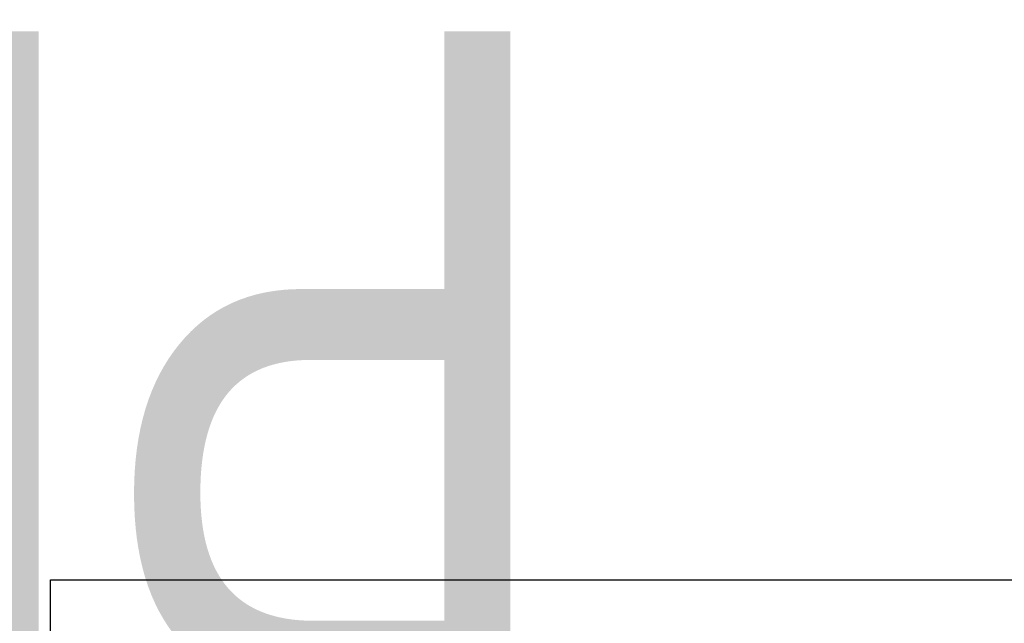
# Model space of a CAD drawing. Header units: millimetres. Extents: x -117 to 734, y -69 to 356.
# Tile 18 of 20: x -3 to 101, y 292 to 356. Entities that reach past the tile are written whole.
import ezdxf
from ezdxf.enums import TextEntityAlignment as Align

# ---------------------------------------------------------------- set-up
doc = ezdxf.new("R2018")
doc.units = ezdxf.units.MM
doc.layers.add('Кромка (ГОСТ)', color=7, linetype='Continuous', lineweight=50)
doc.layers.add('Обозначение (ГОСТ)', color=7, linetype='Continuous', lineweight=25)
doc.styles.get("Standard").update_dxf_attribs({"font": 'GOST Common Italic.ttf'})

# ---------------------------------------------------------------- blocks, each defined once
blk = doc.blocks.new('ГОСТ - Доп. графы 3')
at = {"layer": 'Обозначение (ГОСТ)', "lineweight": 30, "width": 0.8}
blk.add_attdef('ОБОЗНАЧЕНИЕ', text='', height=5, rotation=180, dxfattribs=at).set_placement((34.94, -6.97), align=Align.MIDDLE_CENTER)
blk = doc.blocks.new('Рамки ГОСТ_ граница 297x210')
at = {"layer": 'Кромка (ГОСТ)', "lineweight": 25}
for p, q in [((0, 0), (0, 297)), ((0, 297), (210, 297))]:
    blk.add_line(p, q, dxfattribs=at)

msp = doc.modelspace()

# ---------------------------------------------------------------- block references
ref = msp.add_blockref('ГОСТ - Доп. графы 3', (20, 292))
lines = msp.add_mtext('\\W0.8000;PF02', dxfattribs={"layer": 'Обозначение (ГОСТ)', "insert": (54.9421, 285.0324), "char_height": 70.124838, "attachment_point": 1, "rotation": 180})
ref.add_attrib('ОБОЗНАЧЕНИЕ', '', (54.9421, 285.0324)).embed_mtext(lines)
msp.add_blockref('Рамки ГОСТ_ граница 297x210', (0, 0))

doc.saveas('drawing.dxf')
